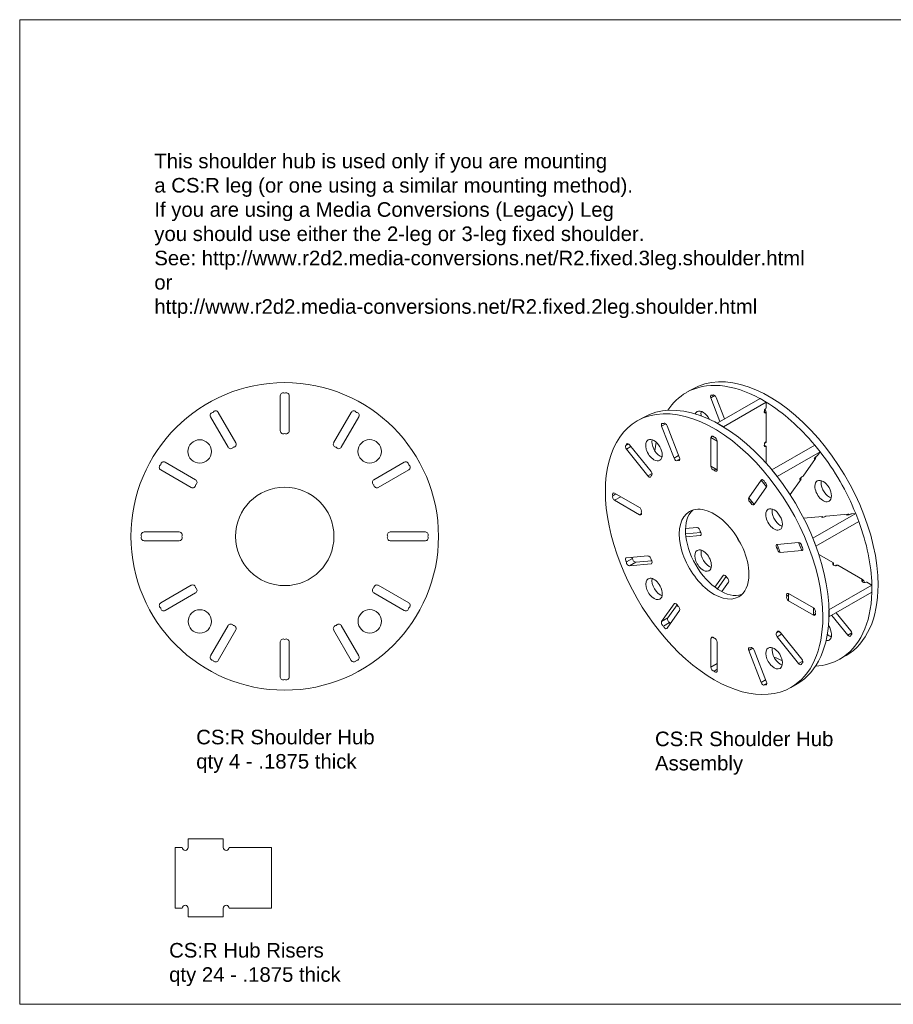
# Model space of a CAD drawing. Header units: inches. Extents: x 0 to 32.5, y 0 to 21.
# Tile 1 of 2: x 0 to 18.6, y 0 to 21. Entities that reach past the tile are written whole.
import ezdxf

# ---------------------------------------------------------------- set-up
doc = ezdxf.new("R2010")
doc.units = ezdxf.units.IN
doc.header["$MEASUREMENT"] = 0
for name, color, linetype, lineweight in [('CONTINUOUS', 7, 'Continuous', 0), ('TANGENT EDGES', 7, 'Continuous', 0), ('VISIBLE', 7, 'Continuous', 0)]:
    doc.layers.add(name, color=color, linetype=linetype, lineweight=lineweight)

# ---------------------------------------------------------------- blocks, each defined once
blk = doc.blocks.new('BLOCK9')
at = {"layer": 'CONTINUOUS'}
for p, q in [((32.5, 21), (0, 21)), ((0, 21), (0, 0)), ((0, 0), (32.5, 0))]:
    blk.add_line(p, q, dxfattribs=at)

msp = doc.modelspace()

# ---------------------------------------------------------------- linework, layer by layer
at = {"layer": 'TANGENT EDGES'}
for p, q in [((14.828, 12.984), (14.741, 12.934)), ((15.926, 12.616), (15.882, 12.642)), ((13.782, 12.38), (13.694, 12.329)), ((14.79, 12.114), (14.746, 12.089)), ((13.039, 11.895), (12.942, 11.839)), ((14.057, 11.702), (13.96, 11.646)), ((16.964, 11.659), (16.978, 11.643)), ((14.746, 11.476), (14.746, 11.476)), ((13.489, 11.318), (13.402, 11.268)), ((15.832, 11.191), (15.816, 11.181)), ((12.824, 10.826), (12.691, 10.749)), ((15.551, 10.804), (15.551, 10.804)), ((13.266, 10.468), (13.222, 10.443)), ((17.671, 10.435), (17.663, 10.455)), ((14.531, 10.006), (14.515, 9.997)), ((16.683, 9.679), (16.683, 9.679)), ((16.224, 9.638), (16.224, 9.638)), ((13.141, 9.428), (13.009, 9.351)), ((13.484, 9.402), (13.468, 9.392)), ((15.023, 9.154), (15.007, 9.145)), ((17.981, 9.057), (17.981, 9.006)), ((13.976, 8.55), (13.96, 8.541)), ((16.404, 8.606), (16.404, 8.606)), ((13.827, 8.24), (13.694, 8.163)), ((14.79, 7.827), (14.746, 7.802)), ((16.254, 7.896), (16.157, 7.84)), ((17.751, 7.923), (17.663, 7.873)), ((15.638, 7.596), (15.551, 7.545)), ((14.879, 7.266), (14.746, 7.19)), ((16.704, 7.319), (16.617, 7.268)), ((15.913, 6.918), (15.816, 6.862))]:
    msp.add_line(p, q, dxfattribs=at)
at = {"layer": 'VISIBLE'}
for p, q in [((14.352, 13.122), (14.219, 13.046)), ((5.56, 12.23), (5.56, 12.98)), ((5.747, 12.98), (5.747, 12.23)), ((14.938, 12.428), (14.741, 12.934)), ((14.796, 12.998), (14.78, 12.988)), ((14.856, 12.944), (15.035, 12.484)), ((15.793, 12.922), (14.879, 12.394)), ((15.926, 12.845), (15.011, 12.317)), ((15.926, 12.845), (15.793, 12.922)), ((15.926, 12.718), (15.926, 12.845)), ((4.235, 12.625), (4.61, 11.975)), ((6.697, 11.975), (7.072, 12.625)), ((15.926, 12.616), (15.926, 12.004)), ((4.447, 11.881), (4.072, 12.531)), ((7.235, 12.531), (6.86, 11.881)), ((13.305, 12.518), (13.173, 12.441)), ((13.749, 12.393), (13.733, 12.384)), ((15.011, 12.317), (14.879, 12.394)), ((14.879, 12.394), (14.879, 12.393)), ((13.96, 11.646), (13.694, 12.329)), ((13.809, 12.34), (14.074, 11.656)), ((15.011, 12.317), (15.011, 12.316)), ((14.746, 11.476), (14.746, 12.089)), ((14.879, 12.012), (14.746, 12.089)), ((14.746, 12.089), (14.746, 11.476)), ((14.879, 12.012), (14.879, 11.4)), ((14.879, 12.012), (14.879, 11.4)), ((12.986, 11.953), (12.942, 11.927)), ((13.402, 11.268), (12.942, 11.839)), ((13.009, 11.933), (13.468, 11.362)), ((15.926, 11.902), (15.882, 11.928)), ((15.926, 11.538), (15.926, 11.902)), ((16.047, 11.399), (16.962, 11.926)), ((16.162, 11.256), (17.077, 11.784)), ((16.962, 11.926), (17.077, 11.784)), ((17.077, 11.784), (17.022, 11.706)), ((3.102, 11.561), (3.752, 11.186)), ((7.555, 11.186), (8.205, 11.561)), ((14.08, 11.627), (14.036, 11.602)), ((16.978, 11.643), (16.712, 11.266)), ((3.658, 11.024), (3.009, 11.399)), ((8.299, 11.399), (7.649, 11.024)), ((14.879, 11.4), (14.746, 11.476)), ((14.851, 11.416), (14.813, 11.394)), ((16.047, 11.398), (16.047, 11.399)), ((16.047, 11.399), (16.162, 11.256)), ((13.484, 11.283), (13.468, 11.274)), ((15.551, 10.804), (15.816, 11.181)), ((15.551, 10.804), (15.816, 11.181)), ((15.816, 11.181), (15.931, 11.038)), ((16.162, 11.255), (16.162, 11.256)), ((16.668, 11.203), (16.435, 10.87)), ((16.655, 11.219), (16.668, 11.203)), ((15.931, 11.038), (15.665, 10.661)), ((15.665, 10.661), (15.931, 11.038)), ((12.719, 10.886), (12.653, 10.848)), ((12.691, 10.902), (13.222, 10.596)), ((13.222, 10.443), (12.691, 10.749)), ((15.551, 10.804), (15.665, 10.661)), ((15.617, 10.721), (15.589, 10.705)), ((16.723, 10.371), (17.128, 10.407)), ((17.835, 10.47), (16.921, 9.942)), ((17.901, 10.299), (16.987, 9.771)), ((17.135, 10.387), (17.128, 10.407)), ((17.204, 10.414), (17.663, 10.455)), ((17.74, 10.462), (17.835, 10.47)), ((17.901, 10.299), (17.835, 10.47)), ((14.204, 10.146), (14.448, 10.168)), ((2.654, 10.074), (3.404, 10.074)), ((3.404, 9.886), (2.654, 9.886)), ((7.904, 10.074), (8.654, 10.074)), ((8.654, 9.886), (7.904, 9.886)), ((14.205, 10.034), (14.529, 10.063)), ((14.515, 9.997), (14.211, 9.97)), ((16.921, 9.942), (16.92, 9.942)), ((16.987, 9.771), (16.921, 9.942)), ((16.157, 9.809), (16.617, 9.85)), ((16.617, 9.85), (16.157, 9.809)), ((16.224, 9.638), (16.157, 9.809)), ((16.185, 9.737), (16.157, 9.721)), ((16.683, 9.679), (16.224, 9.638)), ((16.683, 9.679), (16.224, 9.638)), ((16.683, 9.679), (16.617, 9.85)), ((16.699, 9.689), (16.683, 9.679)), ((16.987, 9.771), (16.986, 9.771)), ((12.942, 9.522), (13.402, 9.563)), ((13.075, 9.51), (12.942, 9.434)), ((13.141, 9.428), (13.482, 9.458)), ((17.362, 9.414), (17.047, 9.596)), ((13.468, 9.392), (13.009, 9.351)), ((17.362, 9.414), (17.362, 9.363)), ((17.45, 9.363), (17.981, 9.057)), ((14.831, 8.896), (15.007, 9.145)), ((15.071, 9.124), (14.884, 8.858)), ((3.009, 8.561), (3.658, 8.936)), ((7.649, 8.936), (8.299, 8.561)), ((15.121, 9.002), (14.98, 8.801)), ((17.264, 8.415), (18.179, 8.943)), ((18.179, 8.943), (18.069, 9.006)), ((18.179, 8.943), (18.179, 8.79)), ((3.752, 8.774), (3.102, 8.399)), ((8.205, 8.399), (7.555, 8.774)), ((16.404, 8.726), (16.365, 8.704)), ((16.404, 8.759), (16.934, 8.453)), ((16.404, 8.759), (16.934, 8.453)), ((16.404, 8.759), (16.404, 8.606)), ((17.264, 8.262), (18.179, 8.79)), ((13.694, 8.163), (13.96, 8.541)), ((14.024, 8.52), (13.827, 8.24)), ((16.934, 8.3), (16.404, 8.606)), ((16.404, 8.606), (16.934, 8.3)), ((16.934, 8.453), (16.934, 8.3)), ((17.264, 8.415), (17.264, 8.415)), ((17.264, 8.415), (17.264, 8.262)), ((14.074, 8.398), (13.809, 8.02)), ((16.934, 8.3), (16.978, 8.325)), ((17.264, 8.262), (17.264, 8.262)), ((17.663, 7.873), (17.323, 8.296)), ((17.42, 8.352), (17.73, 7.967)), ((4.072, 7.429), (4.447, 8.078)), ((4.61, 7.984), (4.235, 7.335)), ((7.072, 7.335), (6.697, 7.984)), ((6.86, 8.078), (7.235, 7.429)), ((13.865, 8.141), (13.733, 8.065)), ((14.746, 7.19), (14.746, 7.802)), ((16.201, 7.954), (16.157, 7.928)), ((16.617, 7.268), (16.157, 7.84)), ((16.224, 7.934), (16.683, 7.363)), ((17.746, 7.888), (17.73, 7.879)), ((5.56, 6.98), (5.56, 7.73)), ((5.747, 7.73), (5.747, 6.98)), ((14.879, 7.725), (14.879, 7.113)), ((15.605, 7.609), (15.589, 7.6)), ((15.816, 6.862), (15.551, 7.545)), ((15.665, 7.556), (15.931, 6.872)), ((17.632, 7.441), (17.499, 7.365)), ((14.879, 7.145), (14.813, 7.107)), ((16.699, 7.284), (16.683, 7.274)), ((15.937, 6.843), (15.892, 6.818)), ((16.585, 6.837), (16.453, 6.76)), ((3.594, 3.344), (3.594, 3.531)), ((3.594, 3.531), (4.344, 3.531)), ((4.344, 3.531), (4.344, 3.344)), ((3.314, 2.051), (3.314, 3.344)), ((3.314, 3.344), (3.469, 3.344)), ((4.469, 3.344), (5.374, 3.344)), ((5.374, 3.344), (5.374, 2.051)), ((3.469, 2.051), (3.314, 2.051)), ((3.594, 1.863), (3.594, 2.051)), ((4.344, 2.051), (4.344, 1.863)), ((5.374, 2.051), (4.469, 2.051)), ((4.344, 1.863), (3.594, 1.863))]:
    msp.add_line(p, q, dxfattribs=at)
for centre, radius in [((5.654, 9.98), 3.28), ((3.84, 11.791), 0.25), ((7.465, 11.793), 0.25), ((5.654, 9.98), 1.05), ((3.843, 8.166), 0.25), ((7.467, 8.169), 0.25)]:
    msp.add_circle(centre, radius, dxfattribs=at)
for centre, start, end in [((5.622, 12.98), 60, 180), ((5.685, 12.98), 359.9988, 120), ((4.127, 12.562), 90, 210), ((4.181, 12.594), 29.9988, 150.0011), ((7.127, 12.594), 30, 150), ((7.181, 12.562), 329.9988, 90), ((5.622, 12.23), 180, 300), ((5.685, 12.23), 240, 0), ((4.556, 11.944), 270, 30), ((6.752, 11.944), 150, 270), ((4.502, 11.913), 210, 330), ((6.806, 11.913), 210, 330), ((3.071, 11.507), 59.9988, 180), ((8.236, 11.507), 0, 120), ((3.04, 11.453), 120, 240), ((8.267, 11.453), 299.9988, 60.0011), ((3.721, 11.132), 300, 60), ((7.587, 11.132), 120, 240), ((3.689, 11.078), 240, 0), ((7.618, 11.078), 180, 300), ((2.654, 10.011), 89.9988, 210), ((2.654, 9.949), 150, 270), ((3.404, 10.011), 330, 90), ((3.404, 9.949), 270, 30), ((7.904, 10.011), 90, 210), ((7.904, 9.949), 150, 270), ((8.654, 10.011), 330, 90), ((8.654, 9.949), 269.9988, 30), ((3.689, 8.882), 0, 120), ((3.721, 8.828), 300, 60), ((7.587, 8.828), 120, 240), ((7.618, 8.882), 60, 180), ((3.04, 8.507), 119.9988, 240.0011), ((3.071, 8.453), 180, 300), ((8.236, 8.453), 239.9988, 0), ((8.267, 8.507), 300, 60), ((4.502, 8.047), 30, 150), ((4.556, 8.016), 330, 90), ((6.752, 8.016), 90, 210), ((6.806, 8.047), 30, 150), ((5.622, 7.73), 60, 180), ((5.685, 7.73), 0, 120), ((4.127, 7.397), 149.9988, 270), ((7.181, 7.397), 270, 30), ((4.181, 7.366), 210, 330), ((7.127, 7.366), 209.9988, 330.0011), ((5.622, 6.98), 179.9988, 300), ((5.685, 6.98), 240, 0), ((3.531, 3.344), 180, 0), ((4.406, 3.344), 180, 0), ((3.531, 2.051), 0, 180), ((4.406, 2.051), 0, 180)]:
    msp.add_arc(centre, 0.0625, start, end, dxfattribs=at)
for centre, major_axis, ratio, start_param, end_param in [((15.992, 10.282), (-1.64, 2.841), 0.57735, 3.926991, 6.283185), ((15.859, 10.205), (-1.64, 2.841), 0.57735, -0.756391, 0), ((15.859, 10.205), (1.64, -2.84), 0.577368, -3.141588, -2.859091), ((14.813, 9.601), (-1.64, 2.841), 0.57735, 3.926991, 6.283185), ((14.945, 9.677), (-1.64, 2.841), 0.57735, 3.926991, 6.283185), ((14.78, 12.937), (0.0313, -0.0541), 0.57735, -3.141593, -1.832596), ((14.78, 12.937), (-0.0313, 0.0541), 0.57735, -0.785398, 0), ((14.818, 12.941), (0.0313, -0.0541), 0.577346, -3.141594, -2.879796), ((14.818, 12.941), (-0.0313, 0.0541), 0.57735, -1.832616, 0), ((15.859, 10.205), (-1.64, 2.841), 0.57735, -1.2803, -0.813985), ((14.577, 12.424), (0.125, -0.217), 0.577355, -3.141591, -2.715577), ((14.577, 12.424), (-0.125, 0.217), 0.57735, -1.66452, 0), ((14.71, 12.501), (0.125, -0.217), 0.57735, -2.582603, -2.103859), ((15.926, 12.667), (-0.0312, -0.0541), 0.57735, -2.356194, 0), ((15.882, 12.642), (-0.0313, 0.0541), 0.577412, 3.927025, 5.220148), ((15.926, 12.667), (0.0313, 0.0541), 0.57735, 3.141593, 3.926991), ((14.813, 9.601), (1.64, -2.841), 0.57735, -3.141593, 0), ((13.733, 12.333), (-0.0313, 0.0541), 0.57735, -0.785398, 0), ((13.771, 12.336), (0.0313, -0.0541), 0.577345, -3.141594, -2.879797), ((13.771, 12.336), (-0.0313, 0.0541), 0.57735, -1.832616, 0), ((13.733, 12.333), (0.0312, -0.0541), 0.57735, -3.141593, -1.832596), ((13.53, 11.82), (0.125, -0.217), 0.57735, -3.141593, -0.785398), ((13.53, 11.82), (-0.125, 0.217), 0.57735, 3.141593, 6.283185), ((13.663, 11.896), (0.125, -0.217), 0.57735, -2.582603, -0.785398), ((15.859, 10.205), (1.64, -2.841), 0.57735, -2.531539, -2.455108), ((14.79, 12.063), (0.0312, -0.0541), 0.57735, -3.141593, -2.356194), ((14.79, 12.063), (-0.0313, 0.0541), 0.57735, -1.308997, 0), ((14.835, 12.038), (-0.0312, 0.0541), 0.57735, 3.92697, 6.021386), ((15.926, 11.953), (-0.0312, -0.0541), 0.57735, -2.356194, 0), ((15.882, 12.03), (-0.0312, 0.0541), 0.57735, 2.681498, 3.141593), ((15.882, 12.03), (-0.0313, 0.0541), 0.57735, 3.141593, 3.926991), ((12.964, 11.87), (0.0313, -0.0541), 0.57735, -3.141593, -1.308997), ((12.964, 11.87), (0.0312, -0.0541), 0.577358, -3.403398, -3.141595), ((12.986, 11.902), (0.0312, -0.0541), 0.57735, -3.141593, -2.356194), ((12.986, 11.902), (-0.0313, 0.0541), 0.57735, -1.309018, 0), ((15.926, 11.953), (0.0312, 0.0541), 0.57735, 3.141593, 3.926991), ((15.859, 10.205), (-1.64, 2.841), 0.57735, -1.80401, -1.337583), ((13.53, 11.82), (0.125, -0.217), 0.57735, -0.785398, 0), ((13.663, 11.896), (0.125, -0.217), 0.57735, -0.785398, -0.55899), ((13.998, 11.649), (0.0313, -0.0541), 0.57735, -1.832596, 0), ((13.998, 11.649), (-0.0312, 0.0541), 0.57736, 3.141595, 3.403399), ((14.036, 11.653), (0.0313, -0.0541), 0.57735, -0.785398, 0), ((14.036, 11.653), (-0.0313, 0.0541), 0.57735, 3.141593, 4.45059), ((17, 11.674), (-0.0487, -0.0392), 0.211325, -2.202711, 0), ((17, 11.674), (0.0487, 0.0392), 0.211325, 3.141593, 4.080475), ((16.939, 11.69), (-0.0313, 0.0541), 0.57735, 3.403383, 4.152864), ((13.446, 11.331), (-0.0313, 0.0541), 0.57735, 3.141593, 4.974188), ((14.79, 11.451), (0.0313, -0.0541), 0.57735, -2.356194, -0.261799), ((14.835, 11.425), (0.0312, -0.0541), 0.57735, -1.308997, 0), ((14.835, 11.425), (-0.0312, 0.0541), 0.57735, 3.141593, 3.926991), ((13.424, 11.299), (0.0312, -0.0541), 0.57735, -1.308997, 0), ((13.424, 11.299), (-0.0312, 0.0541), 0.57735, 3.141593, 3.926991), ((13.446, 11.331), (-0.0313, 0.0541), 0.577338, 2.879802, 3.141596), ((15.854, 11.134), (0.0313, -0.0541), 0.57734, -3.141595, -2.8798), ((15.854, 11.134), (-0.0312, 0.0541), 0.57735, -1.832596, 0), ((15.892, 11.086), (-0.0312, 0.0541), 0.57735, 3.403371, 5.497787), ((16.69, 11.234), (-0.0487, -0.0392), 0.211325, -2.202711, 0), ((16.69, 11.234), (0.0487, 0.0392), 0.211325, 3.141593, 4.080475), ((16.674, 11.313), (-0.0312, 0.0541), 0.57736, 2.930583, 3.14159), ((16.674, 11.313), (-0.0312, 0.0541), 0.577354, 3.141593, 3.403394), ((17.14, 10.947), (0.125, -0.217), 0.57735, -3.141593, -2.356194), ((17.14, 10.947), (-0.125, 0.217), 0.57735, 3.141593, 6.283185), ((17.273, 11.023), (0.125, -0.217), 0.57735, -2.582603, -2.356194), ((17.14, 10.947), (0.125, -0.217), 0.57735, -2.356194, 0), ((17.273, 11.023), (0.125, -0.217), 0.57735, -2.356194, -0.55899), ((12.691, 10.851), (0.0313, -0.0541), 0.57735, -3.141593, -1.832596), ((12.691, 10.8), (0.0312, -0.0541), 0.57735, -2.879793, -0.785398), ((12.691, 10.851), (-0.0312, 0.0541), 0.57735, -0.785419, 0), ((15.589, 10.756), (0.0312, -0.0541), 0.57735, -2.879793, -0.785398), ((13.222, 10.545), (-0.0313, 0.0541), 0.57735, 3.403392, 5.497787), ((14.813, 9.601), (0.525, -0.909), 0.57735, -3.141593, 0), ((14.945, 9.677), (0.525, -0.909), 0.57735, -3.014986, -0.126607), ((14.813, 9.601), (-0.525, 0.909), 0.57735, 3.926991, 6.283185), ((15.627, 10.709), (0.0313, -0.0541), 0.57735, -1.832596, 0), ((15.627, 10.709), (-0.0313, 0.0542), 0.576871, 3.141487, 3.403065), ((16.093, 10.342), (0.125, -0.217), 0.57735, -3.141593, -2.356194), ((16.093, 10.342), (-0.125, 0.217), 0.57735, 3.141593, 6.283185), ((16.226, 10.419), (0.125, -0.217), 0.57735, -2.582603, -2.356194), ((16.226, 10.419), (0.125, -0.217), 0.57735, -2.356194, -0.55899), ((13.222, 10.494), (0.0313, -0.0541), 0.57735, -0.785398, 0), ((13.222, 10.494), (-0.0313, 0.0541), 0.57735, 3.141593, 4.45059), ((16.093, 10.342), (0.125, -0.217), 0.57735, -2.356194, 0), ((17.166, 10.41), (-0.0583, -0.0226), 0.211325, -0.938882, 0), ((17.166, 10.41), (0.0583, 0.0226), 0.211325, 3.141593, 5.344303), ((17.226, 10.357), (0.0312, -0.0541), 0.577367, -3.14159, -2.93058), ((17.226, 10.357), (0.0312, -0.0541), 0.577356, -3.403396, -3.141594), ((17.702, 10.458), (-0.0583, -0.0226), 0.211325, -0.938882, 0), ((17.702, 10.458), (0.0583, 0.0226), 0.211325, 3.141593, 5.344303), ((17.686, 10.398), (-0.0312, 0.0541), 0.57735, -1.011272, -0.261799), ((15.859, 10.205), (-1.64, 2.841), 0.57735, 3.955577, 4.421893), ((14.471, 10.111), (-0.0313, 0.0541), 0.57735, 3.926991, 6.021386), ((14.493, 10.054), (-0.0313, 0.0541), 0.57735, 3.141593, 4.974188), ((14.493, 10.054), (-0.0313, 0.0541), 0.577344, 2.879798, 3.141595), ((15.859, 10.205), (0.525, -0.909), 0.57735, -1.648009, -1.493583), ((14.579, 9.464), (0.125, -0.217), 0.57735, -3.141593, 0), ((14.579, 9.464), (-0.125, 0.217), 0.57735, 3.926991, 6.283185), ((14.711, 9.54), (0.125, -0.217), 0.57735, -2.582603, -0.55899), ((16.179, 9.752), (0.0312, -0.0541), 0.57735, -3.141593, -1.308997), ((16.179, 9.752), (0.0313, -0.0541), 0.577342, -3.403386, -3.14159), ((16.201, 9.695), (0.0313, -0.0541), 0.57735, -2.356194, -0.261799), ((16.639, 9.793), (-0.0312, 0.0541), 0.57735, 3.926991, 6.021386), ((16.661, 9.736), (-0.0312, 0.0541), 0.57735, 3.141593, 4.974188), ((16.661, 9.736), (-0.0312, 0.0541), 0.577353, 2.879771, 3.141592), ((12.964, 9.465), (0.0312, -0.0541), 0.57735, -3.141593, -1.308997), ((12.964, 9.465), (0.0313, -0.0541), 0.577347, -3.40341, -3.141592), ((13.097, 9.542), (0.0312, -0.0541), 0.57735, -1.734362, -1.308997), ((13.119, 9.485), (0.0312, -0.0541), 0.57735, -2.356194, -0.261799), ((13.424, 9.506), (-0.0312, 0.0541), 0.57735, 3.926991, 6.021386), ((13.446, 9.449), (-0.0312, 0.0541), 0.57735, 3.141593, 4.974188), ((12.986, 9.408), (0.0312, -0.0541), 0.57735, -2.356194, -0.261799), ((13.446, 9.449), (-0.0312, 0.0541), 0.577364, 2.879783, 3.141589), ((14.579, 9.464), (-0.125, 0.217), 0.57735, 3.141593, 3.926991), ((17.406, 9.389), (-0.0625, 0), 0.57735, -0.785398, 0), ((17.406, 9.389), (0.0625, 0), 0.57735, 3.141593, 5.497787), ((17.45, 9.312), (0.0312, -0.0541), 0.577356, -3.14159, -2.681491), ((17.45, 9.312), (-0.0313, 0.0541), 0.57735, -0.785398, 0), ((13.532, 8.859), (0.125, -0.217), 0.57735, -3.141593, 0), ((13.532, 8.859), (-0.125, 0.217), 0.57735, 3.926991, 6.283185), ((13.665, 8.936), (0.125, -0.217), 0.57735, -2.582603, -0.55899), ((15.045, 9.097), (0.0312, -0.0541), 0.577461, -3.141561, -2.879708), ((15.045, 9.097), (-0.0312, 0.0541), 0.57735, -1.832596, 0), ((15.083, 9.05), (-0.0312, 0.0541), 0.57735, 3.403392, 5.497787), ((14.813, 9.601), (-0.525, 0.909), 0.57735, 3.141593, 3.926991), ((18.025, 9.032), (-0.0625, 0), 0.57735, -0.785398, 0), ((18.025, 9.032), (0.0625, 0), 0.57735, 3.141593, 5.497787), ((17.981, 9.006), (-0.0313, 0.0541), 0.57735, 4.20456, 5.497787), ((15.992, 10.282), (-1.64, 2.841), 0.57735, 3.141593, 3.926991), ((13.532, 8.859), (-0.125, 0.217), 0.57735, 3.141593, 3.926991), ((16.404, 8.708), (0.0312, -0.0541), 0.57735, -3.141593, -1.832596), ((16.404, 8.657), (0.0312, -0.0541), 0.57735, -2.879793, -0.785398), ((16.404, 8.708), (-0.0313, 0.0541), 0.57735, -0.785398, 0), ((15.859, 10.205), (-1.64, 2.841), 0.57735, 3.141593, 3.897984), ((13.998, 8.493), (0.0312, -0.0541), 0.577363, -3.14159, -2.879785), ((13.998, 8.493), (-0.0312, 0.0541), 0.57735, -1.832596, 0), ((14.036, 8.445), (-0.0313, 0.0541), 0.57735, 3.403392, 5.497787), ((16.934, 8.402), (-0.0312, 0.0541), 0.57735, 3.403392, 5.497787), ((13.865, 8.192), (0.0313, -0.0541), 0.57735, -2.879814, -0.785398), ((14.813, 9.601), (-1.64, 2.841), 0.57735, 3.141593, 3.926991), ((14.945, 9.677), (-1.64, 2.841), 0.57735, 3.141593, 3.926991), ((16.934, 8.351), (0.0313, -0.0541), 0.57735, -0.785419, 0), ((16.934, 8.351), (-0.0312, 0.0541), 0.57735, 3.141593, 4.45059), ((13.733, 8.116), (0.0313, -0.0541), 0.57735, -2.879814, -0.785398), ((13.771, 8.068), (0.0313, -0.0541), 0.57735, -1.832596, 0), ((13.771, 8.068), (-0.0313, 0.0541), 0.577303, 3.141582, 3.40336), ((13.904, 8.145), (0.0313, -0.0541), 0.57735, -1.832596, -1.407231), ((17.142, 7.986), (-0.125, 0.217), 0.57735, 3.141593, 4.816529), ((14.79, 7.776), (0.0312, -0.0541), 0.57735, -3.141593, -2.356194), ((14.79, 7.776), (-0.0313, 0.0541), 0.57735, -1.308997, 0), ((14.835, 7.751), (-0.0312, 0.0541), 0.57735, 3.926991, 6.021386), ((16.179, 7.871), (0.0312, -0.0541), 0.57735, -3.141593, -1.308997), ((16.179, 7.871), (0.0313, -0.0541), 0.577325, -3.403372, -3.141585), ((16.201, 7.902), (0.0313, -0.0541), 0.57735, -3.141593, -2.356195), ((16.201, 7.902), (-0.0313, 0.0541), 0.57735, -1.308997, 0), ((17.274, 8.063), (0.125, -0.217), 0.57735, -1.0456, -0.55899), ((17.686, 7.904), (0.0313, -0.0541), 0.57735, -1.309018, 0), ((17.686, 7.904), (-0.0313, 0.0541), 0.57735, 3.141593, 3.926991), ((17.708, 7.936), (-0.0313, 0.0541), 0.57735, 3.141593, 4.974188), ((17.708, 7.936), (-0.0312, 0.0541), 0.577355, 2.87979, 3.141591), ((15.589, 7.549), (0.0312, -0.0541), 0.57735, -3.141593, -1.832596), ((15.589, 7.549), (-0.0313, 0.0541), 0.57735, -0.785398, 0), ((15.627, 7.552), (0.0312, -0.0541), 0.57746, -3.141561, -2.879709), ((15.627, 7.552), (-0.0312, 0.0541), 0.57735, -1.832596, 0), ((16.095, 7.382), (0.125, -0.217), 0.57735, -3.141593, 0), ((16.095, 7.382), (-0.125, 0.217), 0.57735, -0.785398, 0), ((16.228, 7.458), (0.125, -0.217), 0.57735, -2.582603, -0.55899), ((16.095, 7.382), (-0.125, 0.217), 0.57735, 3.141593, 5.497787), ((17.142, 7.986), (-0.125, 0.217), 0.57735, 2.706936, 3.141593), ((15.859, 10.205), (1.64, -2.841), 0.57735, -0.685237, -0.60915), ((16.661, 7.331), (-0.0313, 0.0541), 0.57735, 3.141593, 4.974188), ((15.859, 10.205), (-1.64, 2.841), 0.57735, 2.859104, 3.141593), ((14.79, 7.164), (0.0312, -0.0541), 0.57735, -2.356215, -0.261799), ((16.639, 7.3), (0.0313, -0.0541), 0.57735, -1.309018, 0), ((16.639, 7.3), (-0.0312, 0.0541), 0.57735, 3.141593, 3.926991), ((16.661, 7.331), (-0.0313, 0.0541), 0.577349, 2.879794, 3.141593), ((14.835, 7.139), (0.0313, -0.0541), 0.57735, -1.308997, 0), ((14.835, 7.139), (-0.0312, 0.0541), 0.57735, 3.141593, 3.926991), ((15.854, 6.865), (0.0313, -0.0541), 0.57735, -1.832616, 0), ((15.854, 6.865), (-0.0312, 0.0541), 0.577353, 3.141593, 3.403394), ((15.892, 6.869), (0.0312, -0.0541), 0.57735, -0.785398, 0), ((15.892, 6.869), (-0.0313, 0.0541), 0.57735, 3.141593, 4.45059)]:
    msp.add_ellipse(centre, major_axis=major_axis, ratio=ratio, start_param=start_param, end_param=end_param, dxfattribs=at)

# ---------------------------------------------------------------- block references
at = {"layer": 'CONTINUOUS'}
msp.add_blockref('BLOCK9', (0, 0), dxfattribs=at)

# ---------------------------------------------------------------- texts
at = {"layer": 'CONTINUOUS', "attachment_point": 1}
for s, insert, char_height in [('{\\fArial|b0|i0|c0|p0;\\C7;This shoulder hub is used only if you are mounting}{\\fArial|b0|i0|c0|p0;\\C7;\\Pa CS:R leg (or one using a similar mounting method).}{\\fArial|b0|i0|c0|p0;\\C7;\\PIf you are using a Media Conversions (Legacy) Leg}{\\fArial|b0|i0|c0|p0;\\C7;\\Pyou should use either the 2-leg or 3-leg fixed shoulder.}{\\fArial|b0|i0|c0|p0;\\C7;\\PSee: http://www.r2d2.media-conversions.net/R2.fixed.3leg.shoulder.html}{\\fArial|b0|i0|c0|p0;\\C7;\\Por}{\\fArial|b0|i0|c0|p0;\\C7;\\Phttp://www.r2d2.media-conversions.net/R2.fixed.2leg.shoulder.html}{\\fArial|b0|i0|c0|p0;\\C7;\\P}{\\fArial|b0|i0|c0|p0;\\C7;\\H0.25x;}', (2.872, 18.141), 0.310215), ('{\\fArial|b0|i0|c0|p0;\\C7;CS:R Shoulder Hub}{\\fArial|b0|i0|c0|p0;\\C7;\\P}{\\fArial|b0|i0|c0|p0;\\C7;qty 4 - .1875 thick}{\\fArial|b0|i0|c0|p0;\\C7;\\H0.25x;}', (3.766, 5.855), 0.31021), ('{\\fArial|b0|i0|c0|p0;\\C7;CS:R Shoulder Hub}{\\fArial|b0|i0|c0|p0;\\C7;\\PAssembly}{\\fArial|b0|i0|c0|p0;\\C7;\\H0.25x;}', (13.553, 5.816), 0.31021), ('{\\fArial|b0|i0|c0|p0;\\C7;CS:R Hub Risers}{\\fArial|b0|i0|c0|p0;\\C7;\\Pqty 24 - .1875 thick}{\\fArial|b0|i0|c0|p0;\\C7;\\H0.25x;}', (3.188, 1.308), 0.31021)]:
    msp.add_mtext(s, dxfattribs=dict(at, insert=insert, char_height=char_height))

doc.saveas('drawing.dxf')
